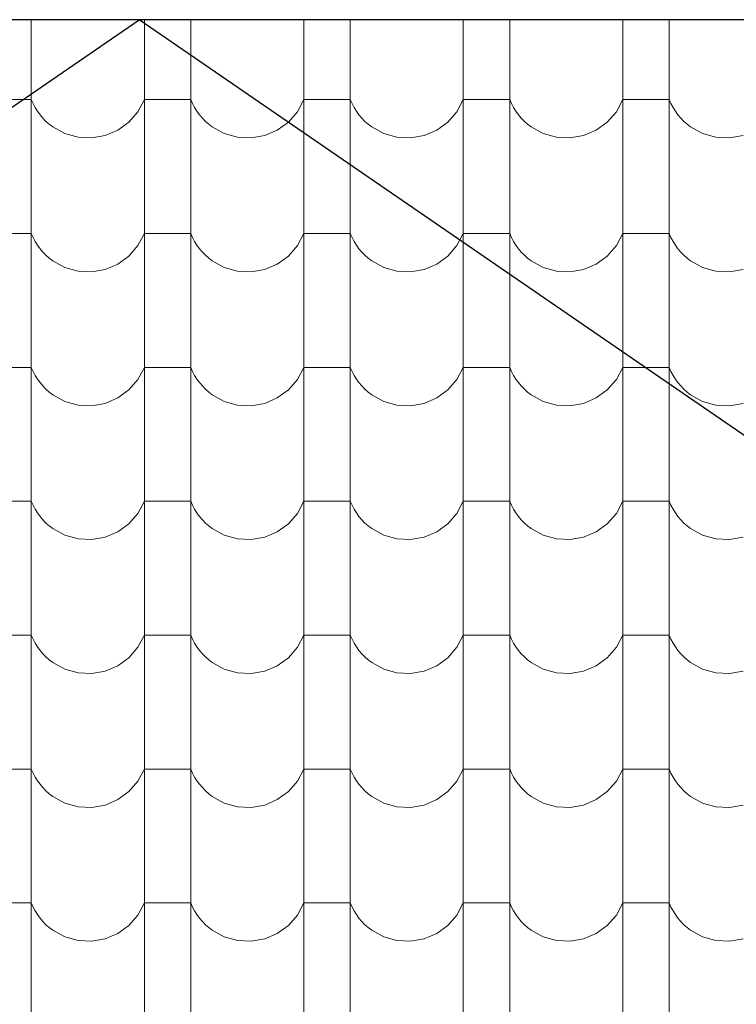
# Model space of a CAD drawing. Header units: millimetres. Extents: x -29624 to 9939, y -6894 to 6495.
# Tile 113 of 243: x -7647 to -7498, y -3385 to -3181. Entities that reach past the tile are written whole.
import ezdxf

# ---------------------------------------------------------------- set-up
doc = ezdxf.new("R2010")
doc.units = ezdxf.units.MM
doc.header["$MEASUREMENT"] = 0
doc.layers.add('810-G Ogólne', color=7, linetype='Continuous')
doc.layers.add('990-D Import IFC', color=7, linetype='Continuous')

# ---------------------------------------------------------------- blocks, each defined once
blk = doc.blocks.new('*X1822', base_point=(515069.4, 47309.9))
at = {"layer": '990-D Import IFC', "color": 251, "linetype": 'Continuous', "lineweight": 13, "true_color": 0x6a6a6a}
for p, q in [((524357.5, -15788.8), (524357.5, -15846.1)), ((524591.4, -15788.8), (524591.4, -15846.1)), ((524687.5, -15788.8), (524687.5, -15846.1)), ((524921.4, -15788.8), (524921.4, -15846.1)), ((525017.5, -15788.8), (525017.5, -15846.1)), ((525251.4, -15788.8), (525251.4, -15846.1)), ((525347.5, -15788.8), (525347.5, -15846.1)), ((525581.4, -15788.8), (525581.4, -15846.1)), ((525677.5, -15788.8), (525677.5, -15846.1)), ((524357.5, -15846.1), (524357.5, -16123.1)), ((524591.4, -15846.1), (524591.4, -16123.1)), ((524687.5, -15846.1), (524687.5, -16123.1)), ((524921.4, -15846.1), (524921.4, -16123.1)), ((525017.5, -15846.1), (525017.5, -16123.1)), ((525251.4, -15846.1), (525251.4, -16123.1)), ((525347.5, -15846.1), (525347.5, -16123.1)), ((525581.4, -15846.1), (525581.4, -16123.1)), ((525677.5, -15846.1), (525677.5, -16123.1)), ((524357.5, -15954.2), (524309.4, -15954.2)), ((524357.5, -15954.2), (524361.1, -15962.5)), ((524361.1, -15962.5), (524365.4, -15970.6)), ((524578.1, -15979.2), (524591.4, -15954.2)), ((524639.4, -15954.2), (524591.4, -15954.2)), ((524687.5, -15954.2), (524639.4, -15954.2)), ((524687.5, -15954.2), (524691.1, -15962.5)), ((524691.1, -15962.5), (524695.4, -15970.6)), ((524908.1, -15979.2), (524921.4, -15954.2)), ((524969.4, -15954.2), (524921.4, -15954.2)), ((525017.5, -15954.2), (524969.4, -15954.2)), ((525017.5, -15954.2), (525021.1, -15962.5)), ((525021.1, -15962.5), (525025.4, -15970.6)), ((525238.1, -15979.2), (525251.4, -15954.2)), ((525299.4, -15954.2), (525251.4, -15954.2)), ((525347.5, -15954.2), (525299.4, -15954.2)), ((525347.5, -15954.2), (525351.1, -15962.5)), ((525351.1, -15962.5), (525355.4, -15970.6)), ((525568.1, -15979.2), (525581.4, -15954.2)), ((525629.4, -15954.2), (525581.4, -15954.2)), ((525677.5, -15954.2), (525629.4, -15954.2)), ((525677.5, -15954.2), (525681.1, -15962.5)), ((525681.1, -15962.5), (525685.4, -15970.6)), ((524365.4, -15970.6), (524370.2, -15978.3)), ((524370.2, -15978.3), (524375.5, -15985.7)), ((524375.5, -15985.7), (524381.4, -15992.6)), ((524559.4, -16000.7), (524578.1, -15979.2)), ((524695.4, -15970.6), (524700.2, -15978.3)), ((524700.2, -15978.3), (524705.5, -15985.7)), ((524705.5, -15985.7), (524711.4, -15992.6)), ((524889.4, -16000.7), (524908.1, -15979.2)), ((525025.4, -15970.6), (525030.2, -15978.3)), ((525030.2, -15978.3), (525035.5, -15985.7)), ((525035.5, -15985.7), (525041.4, -15992.6)), ((525219.4, -16000.7), (525238.1, -15979.2)), ((525355.4, -15970.6), (525360.2, -15978.3)), ((525360.2, -15978.3), (525365.5, -15985.7)), ((525365.5, -15985.7), (525371.4, -15992.6)), ((525549.4, -16000.7), (525568.1, -15979.2)), ((525685.4, -15970.6), (525690.2, -15978.3)), ((525690.2, -15978.3), (525695.5, -15985.7)), ((525695.5, -15985.7), (525701.4, -15992.6)), ((524381.4, -15992.6), (524387.8, -15999.1)), ((524387.8, -15999.1), (524394.6, -16005.2)), ((524394.6, -16005.2), (524401.9, -16010.7)), ((524536.5, -16017.4), (524559.4, -16000.7)), ((524711.4, -15992.6), (524717.8, -15999.1)), ((524717.8, -15999.1), (524724.6, -16005.2)), ((524724.6, -16005.2), (524731.9, -16010.7)), ((524866.5, -16017.4), (524889.4, -16000.7)), ((525041.4, -15992.6), (525047.8, -15999.1)), ((525047.8, -15999.1), (525054.6, -16005.2)), ((525054.6, -16005.2), (525061.9, -16010.7)), ((525196.5, -16017.4), (525219.4, -16000.7)), ((525371.4, -15992.6), (525377.8, -15999.1)), ((525377.8, -15999.1), (525384.6, -16005.2)), ((525384.6, -16005.2), (525391.9, -16010.7)), ((525526.5, -16017.4), (525549.4, -16000.7)), ((525701.4, -15992.6), (525707.8, -15999.1)), ((525707.8, -15999.1), (525714.6, -16005.2)), ((525714.6, -16005.2), (525721.9, -16010.7)), ((524401.9, -16010.7), (524426.7, -16024.4)), ((524426.7, -16024.4), (524454.1, -16032.1)), ((524482.4, -16033.5), (524510.4, -16028.5)), ((524510.4, -16028.5), (524536.5, -16017.4)), ((524731.9, -16010.7), (524756.7, -16024.4)), ((524756.7, -16024.4), (524784.1, -16032.1)), ((524812.4, -16033.5), (524840.4, -16028.5)), ((524840.4, -16028.5), (524866.5, -16017.4)), ((525061.9, -16010.7), (525086.7, -16024.4)), ((525086.7, -16024.4), (525114.1, -16032.1)), ((525142.4, -16033.5), (525170.4, -16028.5)), ((525170.4, -16028.5), (525196.5, -16017.4)), ((525391.9, -16010.7), (525416.7, -16024.4)), ((525416.7, -16024.4), (525444.1, -16032.1)), ((525472.4, -16033.5), (525500.4, -16028.5)), ((525500.4, -16028.5), (525526.5, -16017.4)), ((525721.9, -16010.7), (525746.7, -16024.4)), ((525746.7, -16024.4), (525774.1, -16032.1)), ((525802.4, -16033.5), (525830.4, -16028.5)), ((524454.1, -16032.1), (524482.4, -16033.5)), ((524784.1, -16032.1), (524812.4, -16033.5)), ((525114.1, -16032.1), (525142.4, -16033.5)), ((525444.1, -16032.1), (525472.4, -16033.5)), ((525774.1, -16032.1), (525802.4, -16033.5)), ((524357.5, -16123.1), (524357.5, -16400.1)), ((524591.4, -16123.1), (524591.4, -16400.1)), ((524687.5, -16123.1), (524687.5, -16400.1)), ((524921.4, -16123.1), (524921.4, -16400.1)), ((525017.5, -16123.1), (525017.5, -16400.1)), ((525251.4, -16123.1), (525251.4, -16400.1)), ((525347.5, -16123.1), (525347.5, -16400.1)), ((525581.4, -16123.1), (525581.4, -16400.1)), ((525677.5, -16123.1), (525677.5, -16400.1)), ((524357.5, -16231.2), (524309.4, -16231.2)), ((524357.5, -16231.2), (524361.1, -16239.5)), ((524578.1, -16256.2), (524591.4, -16231.2)), ((524639.4, -16231.2), (524591.4, -16231.2)), ((524687.5, -16231.2), (524639.4, -16231.2)), ((524687.5, -16231.2), (524691.1, -16239.5)), ((524908.1, -16256.2), (524921.4, -16231.2)), ((524969.4, -16231.2), (524921.4, -16231.2)), ((525017.5, -16231.2), (524969.4, -16231.2)), ((525017.5, -16231.2), (525021.1, -16239.5)), ((525238.1, -16256.2), (525251.4, -16231.2)), ((525299.4, -16231.2), (525251.4, -16231.2)), ((525347.5, -16231.2), (525299.4, -16231.2)), ((525347.5, -16231.2), (525351.1, -16239.5)), ((525568.1, -16256.2), (525581.4, -16231.2)), ((525629.4, -16231.2), (525581.4, -16231.2)), ((525677.5, -16231.2), (525629.4, -16231.2)), ((525677.5, -16231.2), (525681.1, -16239.5)), ((524361.1, -16239.5), (524365.4, -16247.6)), ((524365.4, -16247.6), (524370.2, -16255.3)), ((524691.1, -16239.5), (524695.4, -16247.6)), ((524695.4, -16247.6), (524700.2, -16255.3)), ((525021.1, -16239.5), (525025.4, -16247.6)), ((525025.4, -16247.6), (525030.2, -16255.3)), ((525351.1, -16239.5), (525355.4, -16247.6)), ((525355.4, -16247.6), (525360.2, -16255.3)), ((525681.1, -16239.5), (525685.4, -16247.6)), ((525685.4, -16247.6), (525690.2, -16255.3)), ((524370.2, -16255.3), (524375.5, -16262.7)), ((524375.5, -16262.7), (524381.4, -16269.6)), ((524381.4, -16269.6), (524387.8, -16276.1)), ((524559.4, -16277.7), (524578.1, -16256.2)), ((524700.2, -16255.3), (524705.5, -16262.7)), ((524705.5, -16262.7), (524711.4, -16269.6)), ((524711.4, -16269.6), (524717.8, -16276.1)), ((524889.4, -16277.7), (524908.1, -16256.2)), ((525030.2, -16255.3), (525035.5, -16262.7)), ((525035.5, -16262.7), (525041.4, -16269.6)), ((525041.4, -16269.6), (525047.8, -16276.1)), ((525219.4, -16277.7), (525238.1, -16256.2)), ((525360.2, -16255.3), (525365.5, -16262.7)), ((525365.5, -16262.7), (525371.4, -16269.6)), ((525371.4, -16269.6), (525377.8, -16276.1)), ((525549.4, -16277.7), (525568.1, -16256.2)), ((525690.2, -16255.3), (525695.5, -16262.7)), ((525695.5, -16262.7), (525701.4, -16269.6)), ((525701.4, -16269.6), (525707.8, -16276.1)), ((524387.8, -16276.1), (524394.6, -16282.2)), ((524394.6, -16282.2), (524401.9, -16287.7)), ((524401.9, -16287.7), (524426.7, -16301.4)), ((524510.4, -16305.5), (524536.5, -16294.4)), ((524536.5, -16294.4), (524559.4, -16277.7)), ((524717.8, -16276.1), (524724.6, -16282.2)), ((524724.6, -16282.2), (524731.9, -16287.7)), ((524731.9, -16287.7), (524756.7, -16301.4)), ((524840.4, -16305.5), (524866.5, -16294.4)), ((524866.5, -16294.4), (524889.4, -16277.7)), ((525047.8, -16276.1), (525054.6, -16282.2)), ((525054.6, -16282.2), (525061.9, -16287.7)), ((525061.9, -16287.7), (525086.7, -16301.4)), ((525170.4, -16305.5), (525196.5, -16294.4)), ((525196.5, -16294.4), (525219.4, -16277.7)), ((525377.8, -16276.1), (525384.6, -16282.2)), ((525384.6, -16282.2), (525391.9, -16287.7)), ((525391.9, -16287.7), (525416.7, -16301.4)), ((525500.4, -16305.5), (525526.5, -16294.4)), ((525526.5, -16294.4), (525549.4, -16277.7)), ((525707.8, -16276.1), (525714.6, -16282.2)), ((525714.6, -16282.2), (525721.9, -16287.7)), ((525721.9, -16287.7), (525746.7, -16301.4)), ((524426.7, -16301.4), (524454.1, -16309.1)), ((524454.1, -16309.1), (524482.4, -16310.5)), ((524482.4, -16310.5), (524510.4, -16305.5)), ((524756.7, -16301.4), (524784.1, -16309.1)), ((524784.1, -16309.1), (524812.4, -16310.5)), ((524812.4, -16310.5), (524840.4, -16305.5)), ((525086.7, -16301.4), (525114.1, -16309.1)), ((525114.1, -16309.1), (525142.4, -16310.5)), ((525142.4, -16310.5), (525170.4, -16305.5)), ((525416.7, -16301.4), (525444.1, -16309.1)), ((525444.1, -16309.1), (525472.4, -16310.5)), ((525472.4, -16310.5), (525500.4, -16305.5)), ((525746.7, -16301.4), (525774.1, -16309.1)), ((525774.1, -16309.1), (525802.4, -16310.5)), ((525802.4, -16310.5), (525830.4, -16305.5)), ((524357.5, -16400.1), (524357.5, -16677.1)), ((524591.4, -16400.1), (524591.4, -16677.1)), ((524687.5, -16400.1), (524687.5, -16677.1)), ((524921.4, -16400.1), (524921.4, -16677.1)), ((525017.5, -16400.1), (525017.5, -16677.1)), ((525251.4, -16400.1), (525251.4, -16677.1)), ((525347.5, -16400.1), (525347.5, -16677.1)), ((525581.4, -16400.1), (525581.4, -16677.1)), ((525677.5, -16400.1), (525677.5, -16677.1)), ((524357.5, -16508.2), (524309.4, -16508.2)), ((524357.5, -16508.2), (524361.1, -16516.5)), ((524361.1, -16516.5), (524365.4, -16524.6)), ((524578.1, -16533.2), (524591.4, -16508.2)), ((524639.4, -16508.2), (524591.4, -16508.2)), ((524687.5, -16508.2), (524639.4, -16508.2)), ((524687.5, -16508.2), (524691.1, -16516.5)), ((524691.1, -16516.5), (524695.4, -16524.6)), ((524908.1, -16533.2), (524921.4, -16508.2)), ((524969.4, -16508.2), (524921.4, -16508.2)), ((525017.5, -16508.2), (524969.4, -16508.2)), ((525017.5, -16508.2), (525021.1, -16516.5)), ((525021.1, -16516.5), (525025.4, -16524.6)), ((525238.1, -16533.2), (525251.4, -16508.2)), ((525299.4, -16508.2), (525251.4, -16508.2)), ((525347.5, -16508.2), (525299.4, -16508.2)), ((525347.5, -16508.2), (525351.1, -16516.5)), ((525351.1, -16516.5), (525355.4, -16524.6)), ((525568.1, -16533.2), (525581.4, -16508.2)), ((525629.4, -16508.2), (525581.4, -16508.2)), ((525677.5, -16508.2), (525629.4, -16508.2)), ((525677.5, -16508.2), (525681.1, -16516.5)), ((525681.1, -16516.5), (525685.4, -16524.6)), ((524365.4, -16524.6), (524370.2, -16532.3)), ((524370.2, -16532.3), (524375.5, -16539.7)), ((524375.5, -16539.7), (524381.4, -16546.6)), ((524559.4, -16554.7), (524578.1, -16533.2)), ((524695.4, -16524.6), (524700.2, -16532.3)), ((524700.2, -16532.3), (524705.5, -16539.7)), ((524705.5, -16539.7), (524711.4, -16546.6)), ((524889.4, -16554.7), (524908.1, -16533.2)), ((525025.4, -16524.6), (525030.2, -16532.3)), ((525030.2, -16532.3), (525035.5, -16539.7)), ((525035.5, -16539.7), (525041.4, -16546.6)), ((525219.4, -16554.7), (525238.1, -16533.2)), ((525355.4, -16524.6), (525360.2, -16532.3)), ((525360.2, -16532.3), (525365.5, -16539.7)), ((525365.5, -16539.7), (525371.4, -16546.6)), ((525549.4, -16554.7), (525568.1, -16533.2)), ((525685.4, -16524.6), (525690.2, -16532.3)), ((525690.2, -16532.3), (525695.5, -16539.7)), ((525695.5, -16539.7), (525701.4, -16546.6)), ((524381.4, -16546.6), (524387.8, -16553.1)), ((524387.8, -16553.1), (524394.6, -16559.2)), ((524394.6, -16559.2), (524401.9, -16564.7)), ((524536.5, -16571.4), (524559.4, -16554.7)), ((524711.4, -16546.6), (524717.8, -16553.1)), ((524717.8, -16553.1), (524724.6, -16559.2)), ((524724.6, -16559.2), (524731.9, -16564.7)), ((524866.5, -16571.4), (524889.4, -16554.7)), ((525041.4, -16546.6), (525047.8, -16553.1)), ((525047.8, -16553.1), (525054.6, -16559.2)), ((525054.6, -16559.2), (525061.9, -16564.7)), ((525196.5, -16571.4), (525219.4, -16554.7)), ((525371.4, -16546.6), (525377.8, -16553.1)), ((525377.8, -16553.1), (525384.6, -16559.2)), ((525384.6, -16559.2), (525391.9, -16564.7)), ((525526.5, -16571.4), (525549.4, -16554.7)), ((525701.4, -16546.6), (525707.8, -16553.1)), ((525707.8, -16553.1), (525714.6, -16559.2)), ((525714.6, -16559.2), (525721.9, -16564.7)), ((524401.9, -16564.7), (524426.7, -16578.4)), ((524426.7, -16578.4), (524454.1, -16586.1)), ((524510.4, -16582.5), (524536.5, -16571.4)), ((524731.9, -16564.7), (524756.7, -16578.4)), ((524756.7, -16578.4), (524784.1, -16586.1)), ((524840.4, -16582.5), (524866.5, -16571.4)), ((525061.9, -16564.7), (525086.7, -16578.4)), ((525086.7, -16578.4), (525114.1, -16586.1)), ((525170.4, -16582.5), (525196.5, -16571.4)), ((525391.9, -16564.7), (525416.7, -16578.4)), ((525416.7, -16578.4), (525444.1, -16586.1)), ((525500.4, -16582.5), (525526.5, -16571.4)), ((525721.9, -16564.7), (525746.7, -16578.4)), ((525746.7, -16578.4), (525774.1, -16586.1)), ((524454.1, -16586.1), (524482.4, -16587.5)), ((524482.4, -16587.5), (524510.4, -16582.5)), ((524784.1, -16586.1), (524812.4, -16587.5)), ((524812.4, -16587.5), (524840.4, -16582.5)), ((525114.1, -16586.1), (525142.4, -16587.5)), ((525142.4, -16587.5), (525170.4, -16582.5)), ((525444.1, -16586.1), (525472.4, -16587.5)), ((525472.4, -16587.5), (525500.4, -16582.5)), ((525774.1, -16586.1), (525802.4, -16587.5)), ((525802.4, -16587.5), (525830.4, -16582.5)), ((524357.5, -16677.1), (524357.5, -16954.1)), ((524591.4, -16677.1), (524591.4, -16954.1)), ((524687.5, -16677.1), (524687.5, -16954.1)), ((524921.4, -16677.1), (524921.4, -16954.1)), ((525017.5, -16677.1), (525017.5, -16954.1)), ((525251.4, -16677.1), (525251.4, -16954.1)), ((525347.5, -16677.1), (525347.5, -16954.1)), ((525581.4, -16677.1), (525581.4, -16954.1)), ((525677.5, -16677.1), (525677.5, -16954.1)), ((524357.5, -16785.2), (524309.4, -16785.2)), ((524357.5, -16785.2), (524361.1, -16793.5)), ((524361.1, -16793.5), (524365.4, -16801.6)), ((524365.4, -16801.6), (524370.2, -16809.3)), ((524578.1, -16810.2), (524591.4, -16785.2)), ((524639.4, -16785.2), (524591.4, -16785.2)), ((524687.5, -16785.2), (524639.4, -16785.2)), ((524687.5, -16785.2), (524691.1, -16793.5)), ((524691.1, -16793.5), (524695.4, -16801.6)), ((524695.4, -16801.6), (524700.2, -16809.3)), ((524908.1, -16810.2), (524921.4, -16785.2)), ((524969.4, -16785.2), (524921.4, -16785.2)), ((525017.5, -16785.2), (524969.4, -16785.2)), ((525017.5, -16785.2), (525021.1, -16793.5)), ((525021.1, -16793.5), (525025.4, -16801.6)), ((525025.4, -16801.6), (525030.2, -16809.3)), ((525238.1, -16810.2), (525251.4, -16785.2)), ((525299.4, -16785.2), (525251.4, -16785.2)), ((525347.5, -16785.2), (525299.4, -16785.2)), ((525347.5, -16785.2), (525351.1, -16793.5)), ((525351.1, -16793.5), (525355.4, -16801.6)), ((525355.4, -16801.6), (525360.2, -16809.3)), ((525568.1, -16810.2), (525581.4, -16785.2)), ((525629.4, -16785.2), (525581.4, -16785.2)), ((525677.5, -16785.2), (525629.4, -16785.2)), ((525677.5, -16785.2), (525681.1, -16793.5)), ((525681.1, -16793.5), (525685.4, -16801.6)), ((525685.4, -16801.6), (525690.2, -16809.3)), ((524370.2, -16809.3), (524375.5, -16816.7)), ((524375.5, -16816.7), (524381.4, -16823.6)), ((524381.4, -16823.6), (524387.8, -16830.1)), ((524559.4, -16831.7), (524578.1, -16810.2)), ((524700.2, -16809.3), (524705.5, -16816.7)), ((524705.5, -16816.7), (524711.4, -16823.6)), ((524711.4, -16823.6), (524717.8, -16830.1)), ((524889.4, -16831.7), (524908.1, -16810.2)), ((525030.2, -16809.3), (525035.5, -16816.7)), ((525035.5, -16816.7), (525041.4, -16823.6)), ((525041.4, -16823.6), (525047.8, -16830.1)), ((525219.4, -16831.7), (525238.1, -16810.2)), ((525360.2, -16809.3), (525365.5, -16816.7)), ((525365.5, -16816.7), (525371.4, -16823.6)), ((525371.4, -16823.6), (525377.8, -16830.1)), ((525549.4, -16831.7), (525568.1, -16810.2)), ((525690.2, -16809.3), (525695.5, -16816.7)), ((525695.5, -16816.7), (525701.4, -16823.6)), ((525701.4, -16823.6), (525707.8, -16830.1)), ((524387.8, -16830.1), (524394.6, -16836.2)), ((524394.6, -16836.2), (524401.9, -16841.7)), ((524401.9, -16841.7), (524426.7, -16855.4)), ((524536.5, -16848.4), (524559.4, -16831.7)), ((524717.8, -16830.1), (524724.6, -16836.2)), ((524724.6, -16836.2), (524731.9, -16841.7)), ((524731.9, -16841.7), (524756.7, -16855.4)), ((524866.5, -16848.4), (524889.4, -16831.7)), ((525047.8, -16830.1), (525054.6, -16836.2)), ((525054.6, -16836.2), (525061.9, -16841.7)), ((525061.9, -16841.7), (525086.7, -16855.4)), ((525196.5, -16848.4), (525219.4, -16831.7)), ((525377.8, -16830.1), (525384.6, -16836.2)), ((525384.6, -16836.2), (525391.9, -16841.7)), ((525391.9, -16841.7), (525416.7, -16855.4)), ((525526.5, -16848.4), (525549.4, -16831.7)), ((525707.8, -16830.1), (525714.6, -16836.2)), ((525714.6, -16836.2), (525721.9, -16841.7)), ((525721.9, -16841.7), (525746.7, -16855.4)), ((524426.7, -16855.4), (524454.1, -16863.1)), ((524454.1, -16863.1), (524482.4, -16864.5)), ((524482.4, -16864.5), (524510.4, -16859.5)), ((524510.4, -16859.5), (524536.5, -16848.4)), ((524756.7, -16855.4), (524784.1, -16863.1)), ((524784.1, -16863.1), (524812.4, -16864.5)), ((524812.4, -16864.5), (524840.4, -16859.5)), ((524840.4, -16859.5), (524866.5, -16848.4)), ((525086.7, -16855.4), (525114.1, -16863.1)), ((525114.1, -16863.1), (525142.4, -16864.5)), ((525142.4, -16864.5), (525170.4, -16859.5)), ((525170.4, -16859.5), (525196.5, -16848.4)), ((525416.7, -16855.4), (525444.1, -16863.1)), ((525444.1, -16863.1), (525472.4, -16864.5)), ((525472.4, -16864.5), (525500.4, -16859.5)), ((525500.4, -16859.5), (525526.5, -16848.4)), ((525746.7, -16855.4), (525774.1, -16863.1)), ((525774.1, -16863.1), (525802.4, -16864.5)), ((525802.4, -16864.5), (525830.4, -16859.5)), ((524357.5, -16954.1), (524357.5, -17231.1)), ((524591.4, -16954.1), (524591.4, -17231.1)), ((524687.5, -16954.1), (524687.5, -17231.1)), ((524921.4, -16954.1), (524921.4, -17231.1)), ((525017.5, -16954.1), (525017.5, -17231.1)), ((525251.4, -16954.1), (525251.4, -17231.1)), ((525347.5, -16954.1), (525347.5, -17231.1)), ((525581.4, -16954.1), (525581.4, -17231.1)), ((525677.5, -16954.1), (525677.5, -17231.1)), ((524357.5, -17062.2), (524309.4, -17062.2)), ((524357.5, -17062.2), (524361.1, -17070.5)), ((524578.1, -17087.2), (524591.4, -17062.2)), ((524639.4, -17062.2), (524591.4, -17062.2)), ((524687.5, -17062.2), (524639.4, -17062.2)), ((524687.5, -17062.2), (524691.1, -17070.5)), ((524908.1, -17087.2), (524921.4, -17062.2)), ((524969.4, -17062.2), (524921.4, -17062.2)), ((525017.5, -17062.2), (524969.4, -17062.2)), ((525017.5, -17062.2), (525021.1, -17070.5)), ((525238.1, -17087.2), (525251.4, -17062.2)), ((525299.4, -17062.2), (525251.4, -17062.2)), ((525347.5, -17062.2), (525299.4, -17062.2)), ((525347.5, -17062.2), (525351.1, -17070.5)), ((525568.1, -17087.2), (525581.4, -17062.2)), ((525629.4, -17062.2), (525581.4, -17062.2)), ((525677.5, -17062.2), (525629.4, -17062.2)), ((525677.5, -17062.2), (525681.1, -17070.5)), ((524361.1, -17070.5), (524365.4, -17078.6)), ((524365.4, -17078.6), (524370.2, -17086.3)), ((524370.2, -17086.3), (524375.5, -17093.7)), ((524559.4, -17108.7), (524578.1, -17087.2)), ((524691.1, -17070.5), (524695.4, -17078.6)), ((524695.4, -17078.6), (524700.2, -17086.3)), ((524700.2, -17086.3), (524705.5, -17093.7)), ((524889.4, -17108.7), (524908.1, -17087.2)), ((525021.1, -17070.5), (525025.4, -17078.6)), ((525025.4, -17078.6), (525030.2, -17086.3)), ((525030.2, -17086.3), (525035.5, -17093.7)), ((525219.4, -17108.7), (525238.1, -17087.2)), ((525351.1, -17070.5), (525355.4, -17078.6)), ((525355.4, -17078.6), (525360.2, -17086.3)), ((525360.2, -17086.3), (525365.5, -17093.7)), ((525549.4, -17108.7), (525568.1, -17087.2)), ((525681.1, -17070.5), (525685.4, -17078.6)), ((525685.4, -17078.6), (525690.2, -17086.3)), ((525690.2, -17086.3), (525695.5, -17093.7)), ((524375.5, -17093.7), (524381.4, -17100.6)), ((524381.4, -17100.6), (524387.8, -17107.1)), ((524387.8, -17107.1), (524394.6, -17113.2)), ((524536.5, -17125.4), (524559.4, -17108.7)), ((524705.5, -17093.7), (524711.4, -17100.6)), ((524711.4, -17100.6), (524717.8, -17107.1)), ((524717.8, -17107.1), (524724.6, -17113.2)), ((524866.5, -17125.4), (524889.4, -17108.7)), ((525035.5, -17093.7), (525041.4, -17100.6)), ((525041.4, -17100.6), (525047.8, -17107.1)), ((525047.8, -17107.1), (525054.6, -17113.2)), ((525196.5, -17125.4), (525219.4, -17108.7)), ((525365.5, -17093.7), (525371.4, -17100.6)), ((525371.4, -17100.6), (525377.8, -17107.1)), ((525377.8, -17107.1), (525384.6, -17113.2)), ((525526.5, -17125.4), (525549.4, -17108.7)), ((525695.5, -17093.7), (525701.4, -17100.6)), ((525701.4, -17100.6), (525707.8, -17107.1)), ((525707.8, -17107.1), (525714.6, -17113.2)), ((524394.6, -17113.2), (524401.9, -17118.7)), ((524401.9, -17118.7), (524426.7, -17132.4)), ((524510.4, -17136.5), (524536.5, -17125.4)), ((524724.6, -17113.2), (524731.9, -17118.7)), ((524731.9, -17118.7), (524756.7, -17132.4)), ((524840.4, -17136.5), (524866.5, -17125.4)), ((525054.6, -17113.2), (525061.9, -17118.7)), ((525061.9, -17118.7), (525086.7, -17132.4)), ((525170.4, -17136.5), (525196.5, -17125.4)), ((525384.6, -17113.2), (525391.9, -17118.7)), ((525391.9, -17118.7), (525416.7, -17132.4)), ((525500.4, -17136.5), (525526.5, -17125.4)), ((525714.6, -17113.2), (525721.9, -17118.7)), ((525721.9, -17118.7), (525746.7, -17132.4)), ((524426.7, -17132.4), (524454.1, -17140.1)), ((524454.1, -17140.1), (524482.4, -17141.5)), ((524482.4, -17141.5), (524510.4, -17136.5)), ((524756.7, -17132.4), (524784.1, -17140.1)), ((524784.1, -17140.1), (524812.4, -17141.5)), ((524812.4, -17141.5), (524840.4, -17136.5)), ((525086.7, -17132.4), (525114.1, -17140.1)), ((525114.1, -17140.1), (525142.4, -17141.5)), ((525142.4, -17141.5), (525170.4, -17136.5)), ((525416.7, -17132.4), (525444.1, -17140.1)), ((525444.1, -17140.1), (525472.4, -17141.5)), ((525472.4, -17141.5), (525500.4, -17136.5)), ((525746.7, -17132.4), (525774.1, -17140.1)), ((525774.1, -17140.1), (525802.4, -17141.5)), ((525802.4, -17141.5), (525830.4, -17136.5)), ((524357.5, -17231.1), (524357.5, -17508.1)), ((524591.4, -17231.1), (524591.4, -17508.1)), ((524687.5, -17231.1), (524687.5, -17508.1)), ((524921.4, -17231.1), (524921.4, -17508.1)), ((525017.5, -17231.1), (525017.5, -17508.1)), ((525251.4, -17231.1), (525251.4, -17508.1)), ((525347.5, -17231.1), (525347.5, -17508.1)), ((525581.4, -17231.1), (525581.4, -17508.1)), ((525677.5, -17231.1), (525677.5, -17508.1)), ((524357.5, -17339.2), (524309.4, -17339.2)), ((524357.5, -17339.2), (524361.1, -17347.5)), ((524361.1, -17347.5), (524365.4, -17355.6)), ((524578.1, -17364.2), (524591.4, -17339.2)), ((524639.4, -17339.2), (524591.4, -17339.2)), ((524687.5, -17339.2), (524639.4, -17339.2)), ((524687.5, -17339.2), (524691.1, -17347.5)), ((524691.1, -17347.5), (524695.4, -17355.6)), ((524908.1, -17364.2), (524921.4, -17339.2)), ((524969.4, -17339.2), (524921.4, -17339.2)), ((525017.5, -17339.2), (524969.4, -17339.2)), ((525017.5, -17339.2), (525021.1, -17347.5)), ((525021.1, -17347.5), (525025.4, -17355.6)), ((525238.1, -17364.2), (525251.4, -17339.2)), ((525299.4, -17339.2), (525251.4, -17339.2)), ((525347.5, -17339.2), (525299.4, -17339.2)), ((525347.5, -17339.2), (525351.1, -17347.5)), ((525351.1, -17347.5), (525355.4, -17355.6)), ((525568.1, -17364.2), (525581.4, -17339.2)), ((525629.4, -17339.2), (525581.4, -17339.2)), ((525677.5, -17339.2), (525629.4, -17339.2)), ((525677.5, -17339.2), (525681.1, -17347.5)), ((525681.1, -17347.5), (525685.4, -17355.6)), ((524365.4, -17355.6), (524370.2, -17363.3)), ((524370.2, -17363.3), (524375.5, -17370.7)), ((524375.5, -17370.7), (524381.4, -17377.6)), ((524559.4, -17385.7), (524578.1, -17364.2)), ((524695.4, -17355.6), (524700.2, -17363.3)), ((524700.2, -17363.3), (524705.5, -17370.7)), ((524705.5, -17370.7), (524711.4, -17377.6)), ((524889.4, -17385.7), (524908.1, -17364.2)), ((525025.4, -17355.6), (525030.2, -17363.3)), ((525030.2, -17363.3), (525035.5, -17370.7)), ((525035.5, -17370.7), (525041.4, -17377.6)), ((525219.4, -17385.7), (525238.1, -17364.2)), ((525355.4, -17355.6), (525360.2, -17363.3)), ((525360.2, -17363.3), (525365.5, -17370.7)), ((525365.5, -17370.7), (525371.4, -17377.6)), ((525549.4, -17385.7), (525568.1, -17364.2)), ((525685.4, -17355.6), (525690.2, -17363.3)), ((525690.2, -17363.3), (525695.5, -17370.7)), ((525695.5, -17370.7), (525701.4, -17377.6)), ((524381.4, -17377.6), (524387.8, -17384.1)), ((524387.8, -17384.1), (524394.6, -17390.2)), ((524394.6, -17390.2), (524401.9, -17395.7)), ((524401.9, -17395.7), (524426.7, -17409.4)), ((524536.5, -17402.4), (524559.4, -17385.7)), ((524711.4, -17377.6), (524717.8, -17384.1)), ((524717.8, -17384.1), (524724.6, -17390.2)), ((524724.6, -17390.2), (524731.9, -17395.7)), ((524731.9, -17395.7), (524756.7, -17409.4)), ((524866.5, -17402.4), (524889.4, -17385.7)), ((525041.4, -17377.6), (525047.8, -17384.1)), ((525047.8, -17384.1), (525054.6, -17390.2)), ((525054.6, -17390.2), (525061.9, -17395.7)), ((525061.9, -17395.7), (525086.7, -17409.4)), ((525196.5, -17402.4), (525219.4, -17385.7)), ((525371.4, -17377.6), (525377.8, -17384.1)), ((525377.8, -17384.1), (525384.6, -17390.2)), ((525384.6, -17390.2), (525391.9, -17395.7)), ((525391.9, -17395.7), (525416.7, -17409.4)), ((525526.5, -17402.4), (525549.4, -17385.7)), ((525701.4, -17377.6), (525707.8, -17384.1)), ((525707.8, -17384.1), (525714.6, -17390.2)), ((525714.6, -17390.2), (525721.9, -17395.7)), ((525721.9, -17395.7), (525746.7, -17409.4)), ((524426.7, -17409.4), (524454.1, -17417.1)), ((524482.4, -17418.5), (524510.4, -17413.5)), ((524510.4, -17413.5), (524536.5, -17402.4)), ((524756.7, -17409.4), (524784.1, -17417.1)), ((524812.4, -17418.5), (524840.4, -17413.5)), ((524840.4, -17413.5), (524866.5, -17402.4)), ((525086.7, -17409.4), (525114.1, -17417.1)), ((525142.4, -17418.5), (525170.4, -17413.5)), ((525170.4, -17413.5), (525196.5, -17402.4)), ((525416.7, -17409.4), (525444.1, -17417.1)), ((525472.4, -17418.5), (525500.4, -17413.5)), ((525500.4, -17413.5), (525526.5, -17402.4)), ((525746.7, -17409.4), (525774.1, -17417.1)), ((525802.4, -17418.5), (525830.4, -17413.5)), ((524454.1, -17417.1), (524482.4, -17418.5)), ((524784.1, -17417.1), (524812.4, -17418.5)), ((525114.1, -17417.1), (525142.4, -17418.5)), ((525444.1, -17417.1), (525472.4, -17418.5)), ((525774.1, -17417.1), (525802.4, -17418.5)), ((524357.5, -17508.1), (524357.5, -17785.1)), ((524591.4, -17508.1), (524591.4, -17785.1)), ((524687.5, -17508.1), (524687.5, -17785.1)), ((524921.4, -17508.1), (524921.4, -17785.1)), ((525017.5, -17508.1), (525017.5, -17785.1)), ((525251.4, -17508.1), (525251.4, -17785.1)), ((525347.5, -17508.1), (525347.5, -17785.1)), ((525581.4, -17508.1), (525581.4, -17785.1)), ((525677.5, -17508.1), (525677.5, -17785.1)), ((524357.5, -17616.2), (524309.4, -17616.2)), ((524357.5, -17616.2), (524361.1, -17624.5)), ((524578.1, -17641.2), (524591.4, -17616.2)), ((524639.4, -17616.2), (524591.4, -17616.2)), ((524687.5, -17616.2), (524639.4, -17616.2)), ((524687.5, -17616.2), (524691.1, -17624.5)), ((524908.1, -17641.2), (524921.4, -17616.2)), ((524969.4, -17616.2), (524921.4, -17616.2)), ((525017.5, -17616.2), (524969.4, -17616.2)), ((525017.5, -17616.2), (525021.1, -17624.5)), ((525238.1, -17641.2), (525251.4, -17616.2)), ((525299.4, -17616.2), (525251.4, -17616.2)), ((525347.5, -17616.2), (525299.4, -17616.2)), ((525347.5, -17616.2), (525351.1, -17624.5)), ((525568.1, -17641.2), (525581.4, -17616.2)), ((525629.4, -17616.2), (525581.4, -17616.2)), ((525677.5, -17616.2), (525629.4, -17616.2)), ((525677.5, -17616.2), (525681.1, -17624.5)), ((524361.1, -17624.5), (524365.4, -17632.6)), ((524365.4, -17632.6), (524370.2, -17640.3)), ((524691.1, -17624.5), (524695.4, -17632.6)), ((524695.4, -17632.6), (524700.2, -17640.3)), ((525021.1, -17624.5), (525025.4, -17632.6)), ((525025.4, -17632.6), (525030.2, -17640.3)), ((525351.1, -17624.5), (525355.4, -17632.6)), ((525355.4, -17632.6), (525360.2, -17640.3)), ((525681.1, -17624.5), (525685.4, -17632.6)), ((525685.4, -17632.6), (525690.2, -17640.3)), ((524370.2, -17640.3), (524375.5, -17647.7)), ((524375.5, -17647.7), (524381.4, -17654.6)), ((524381.4, -17654.6), (524387.8, -17661.1)), ((524559.4, -17662.7), (524578.1, -17641.2)), ((524700.2, -17640.3), (524705.5, -17647.7)), ((524705.5, -17647.7), (524711.4, -17654.6)), ((524711.4, -17654.6), (524717.8, -17661.1)), ((524889.4, -17662.7), (524908.1, -17641.2)), ((525030.2, -17640.3), (525035.5, -17647.7)), ((525035.5, -17647.7), (525041.4, -17654.6)), ((525041.4, -17654.6), (525047.8, -17661.1)), ((525219.4, -17662.7), (525238.1, -17641.2)), ((525360.2, -17640.3), (525365.5, -17647.7)), ((525365.5, -17647.7), (525371.4, -17654.6)), ((525371.4, -17654.6), (525377.8, -17661.1)), ((525549.4, -17662.7), (525568.1, -17641.2)), ((525690.2, -17640.3), (525695.5, -17647.7)), ((525695.5, -17647.7), (525701.4, -17654.6)), ((525701.4, -17654.6), (525707.8, -17661.1)), ((524387.8, -17661.1), (524394.6, -17667.2)), ((524394.6, -17667.2), (524401.9, -17672.7)), ((524401.9, -17672.7), (524426.7, -17686.4)), ((524510.4, -17690.5), (524536.5, -17679.4)), ((524536.5, -17679.4), (524559.4, -17662.7)), ((524717.8, -17661.1), (524724.6, -17667.2)), ((524724.6, -17667.2), (524731.9, -17672.7)), ((524731.9, -17672.7), (524756.7, -17686.4)), ((524840.4, -17690.5), (524866.5, -17679.4)), ((524866.5, -17679.4), (524889.4, -17662.7)), ((525047.8, -17661.1), (525054.6, -17667.2)), ((525054.6, -17667.2), (525061.9, -17672.7)), ((525061.9, -17672.7), (525086.7, -17686.4)), ((525170.4, -17690.5), (525196.5, -17679.4)), ((525196.5, -17679.4), (525219.4, -17662.7)), ((525377.8, -17661.1), (525384.6, -17667.2)), ((525384.6, -17667.2), (525391.9, -17672.7)), ((525391.9, -17672.7), (525416.7, -17686.4)), ((525500.4, -17690.5), (525526.5, -17679.4)), ((525526.5, -17679.4), (525549.4, -17662.7)), ((525707.8, -17661.1), (525714.6, -17667.2)), ((525714.6, -17667.2), (525721.9, -17672.7)), ((525721.9, -17672.7), (525746.7, -17686.4)), ((524426.7, -17686.4), (524454.1, -17694.1)), ((524454.1, -17694.1), (524482.4, -17695.5)), ((524482.4, -17695.5), (524510.4, -17690.5)), ((524756.7, -17686.4), (524784.1, -17694.1)), ((524784.1, -17694.1), (524812.4, -17695.5)), ((524812.4, -17695.5), (524840.4, -17690.5)), ((525086.7, -17686.4), (525114.1, -17694.1)), ((525114.1, -17694.1), (525142.4, -17695.5)), ((525142.4, -17695.5), (525170.4, -17690.5)), ((525416.7, -17686.4), (525444.1, -17694.1)), ((525444.1, -17694.1), (525472.4, -17695.5)), ((525472.4, -17695.5), (525500.4, -17690.5)), ((525746.7, -17686.4), (525774.1, -17694.1)), ((525774.1, -17694.1), (525802.4, -17695.5)), ((525802.4, -17695.5), (525830.4, -17690.5)), ((524357.5, -17785.1), (524357.5, -18062.1)), ((524591.4, -17785.1), (524591.4, -18062.1)), ((524687.5, -17785.1), (524687.5, -18062.1)), ((524921.4, -17785.1), (524921.4, -18062.1)), ((525017.5, -17785.1), (525017.5, -18062.1)), ((525251.4, -17785.1), (525251.4, -18062.1)), ((525347.5, -17785.1), (525347.5, -18062.1)), ((525581.4, -17785.1), (525581.4, -18062.1)), ((525677.5, -17785.1), (525677.5, -18062.1))]:
    blk.add_line(p, q, dxfattribs=at)
blk = doc.blocks.new('Wypełnienie_6_3', base_point=(515069.4, 47309.9))
at = {"layer": '990-D Import IFC', "color": 251, "linetype": 'Continuous', "lineweight": 13, "true_color": 0x6a6a6a}
blk.add_blockref('*X1822', (515069.4, 47309.9), dxfattribs=at)

msp = doc.modelspace()

# ---------------------------------------------------------------- linework, layer by layer
at = {"layer": '810-G Ogólne', "color": 7, "linetype": 'Continuous', "lineweight": 25}
for p, q in [((-8196.9, -3576.299), (-7621.9, -3181.299)), ((-5165.309, -3181.299), (-7681.9, -3181.299)), ((-7046.9, -3576.299), (-7621.9, -3181.299))]:
    msp.add_line(p, q, dxfattribs=at)
at = {"layer": '990-D Import IFC', "color": 7, "linetype": 'Continuous', "lineweight": 13}
msp.add_lwpolyline([(-7681.9, -3181.299), (-8256.9, -3576.299), (-4244.9, -3576.299), (-4788.9, -3181.299), (-4849.196, -3225.08), (-4848.264, -3181.299), (-5109.365, -3181.299), (-5109.365, -3221.126), (-5165.309, -3221.126), (-5165.309, -3181.299)], close=True, dxfattribs=at)

# ---------------------------------------------------------------- block references
at = {"layer": '990-D Import IFC', "color": 251, "linetype": 'Continuous', "lineweight": 13, "true_color": 0x6a6a6a, "xscale": 0.1, "yscale": 0.1, "zscale": 0.1}
msp.add_blockref('Wypełnienie_6_3', (-8573.008, 3128.573), dxfattribs=at)

doc.saveas('drawing.dxf')
